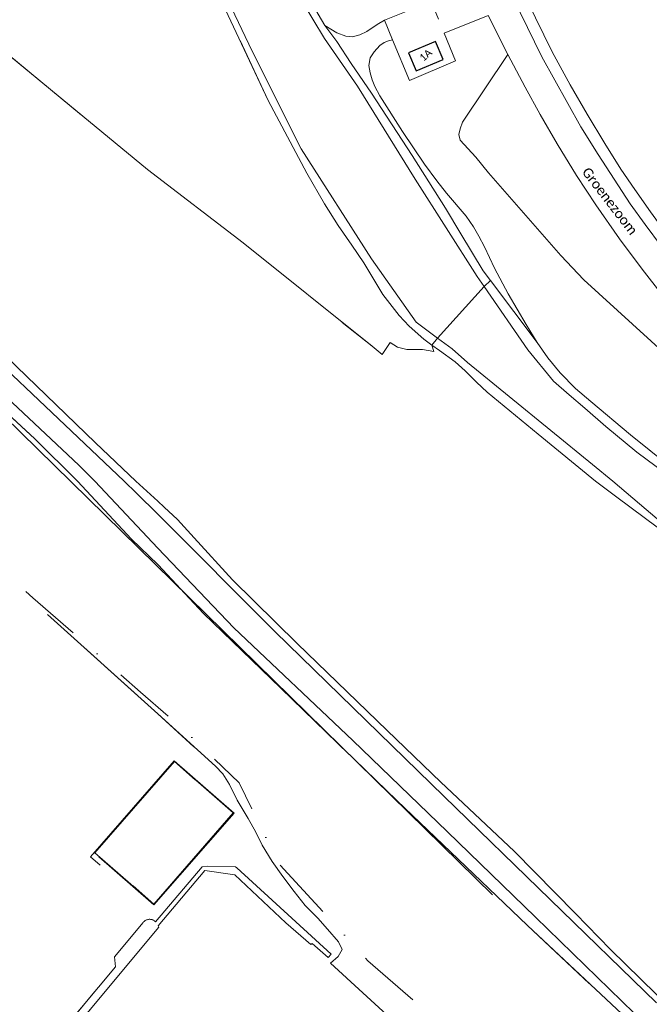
# Model space of a CAD drawing. Header units: metres. Extents: x 113074 to 114313, y 482627 to 483855.
# Tile 65 of 78: x 113972 to 114100, y 482893 to 483094. Entities that reach past the tile are written whole.
import ezdxf
from ezdxf.enums import TextEntityAlignment as Align

# ---------------------------------------------------------------- set-up
doc = ezdxf.new("R2010")
doc.units = ezdxf.units.M
doc.header["$MEASUREMENT"] = 0
doc.linetypes.add('DGN Style 2', pattern=[50.429501, 30.257701, -20.1718])
doc.linetypes.add('DGN Style 4', pattern=[25.651032, 12.817505, -6.408752, 0.016022, -6.408752])
for name, color, linetype, lineweight in [('BGT-Lijnen - BTD Groenvoorziening  bosplantsoen (v)', 94, 'Continuous', 13), ('BGT-Lijnen - BTD Groenvoorziening  gras- en kruidachtigen (v)', 94, 'Continuous', 13), ('BGT-Lijnen - BTD Groenvoorziening (v)', 94, 'Continuous', 13), ('BGT-Lijnen - Huisnummer overig (t)', 252, 'Continuous', 13), ('BGT-Lijnen - ORL Straatnaam (t)', 7, 'Continuous', 13), ('BGT-Lijnen - OTD Gesloten verharding  kunststof (v)', 7, 'Continuous', 13), ('BGT-Lijnen - OTD Onverhard (v)', 7, 'Continuous', 13), ('BGT-Lijnen - OWT Oever_ slootkant (v)', 4, 'Continuous', 13), ('BGT-Lijnen - PND grondvlak pand (v_mv)', 1, 'Continuous', 13), ('BGT-Lijnen - SHD Hek (l)', 211, 'Continuous', 13), ('BGT-Lijnen - WGD Rijbaan - Lokale weg (v)', 7, 'Continuous', 13), ('BGT-Lijnen - WGD Voetpad (v)', 7, 'Continuous', 13), ('BGT-Lijnen - WTD Waterloop  kanaal (v)', 4, 'Continuous', 13), ('BGT-Lijnen - WTD Waterloop  sloot (v)', 4, 'Continuous', 13), ('Riolering - Buiten gebruik', 7, 'Continuous', 13), ('Riolering - Persleiding', 7, 'Continuous', 13)]:
    doc.layers.add(name, color=color, linetype=linetype, lineweight=lineweight)
doc.styles.add('Style-Calibri', font='calibri.ttf')

msp = doc.modelspace()

# ---------------------------------------------------------------- linework, layer by layer
at = {"layer": 'BGT-Lijnen - BTD Groenvoorziening  bosplantsoen (v)', "linetype": 'DGN Style 2', "lineweight": 13, "flags": 128}
for points in [[(114031.54, 483097.19), (114034.07, 483092.89), (114036.47, 483091.43)], [(114046.16, 483094.01), (114055.67, 483097.77), (114057.16, 483094.16)], [(114071.34, 483086.99), (114067.29, 483094.91), (114058.33, 483091.34)], [(114042.59, 483091.7), (114044.69, 483093.11), (114046.16, 483094.01)], [(114036.47, 483091.43), (114038.32, 483090.73), (114039.65, 483090.61)], [(114039.65, 483090.61), (114041.2, 483091.01), (114042.59, 483091.7)], [(114058.33, 483091.34), (114060.67, 483085.7), (114051.29, 483081.72)], [(114047.01, 483089.81), (114046.12, 483089.43), (114045.26, 483088.8)], [(114051.29, 483081.72), (114047.83, 483090.01), (114047.01, 483089.81)], [(114045.26, 483088.8), (114044.08, 483087.53), (114043.3, 483086.28)], [(114061.59, 483071.87), (114062.07, 483073.2), (114071.34, 483086.99)], [(114043.3, 483086.28), (114042.98, 483084.73), (114043.27, 483083.22)], [(114043.27, 483083.22), (114043.66, 483081.81), (114044.23, 483080.46)], [(114044.23, 483080.46), (114045.24, 483078.54), (114049.89, 483071.3)], [(114049.89, 483071.3), (114054.34, 483064.62), (114056.87, 483061.21)], [(114061.61, 483069.51), (114061.35, 483070.65), (114061.59, 483071.87)], [(114067.39, 483062.9), (114064.77, 483066.06), (114061.61, 483069.51)], [(114086.79, 483041.05), (114082.12, 483046), (114067.39, 483062.9)], [(114056.87, 483061.21), (114058.79, 483058.75), (114062.79, 483054.04)], [(114062.79, 483054.04), (114064.31, 483051.87), (114065.41, 483049.97)], [(114065.41, 483049.97), (114066.58, 483047.76), (114068.61, 483043.43)], [(114068.61, 483043.43), (114071.38, 483038.17), (114075.02, 483031.92)], [(113974.98, 483008.67), (113941.5, 483039.54), (113940.11, 483041.61)], [(114103.55, 483025.78), (114086.79, 483041.05)], [(114075.02, 483031.92), (114077.27, 483028.29), (114079.46, 483025.14)], [(114079.46, 483025.14), (114081.98, 483022.09), (114085.1, 483018.89)], [(114085.1, 483018.89), (114088.21, 483016.28), (114096.31, 483009.44)], [(113994.65, 482988.18), (113983.7, 483000), (113974.98, 483008.67)], [(114096.31, 483009.44), (114108.04, 483000), (114123.8, 482985.54)], [(113947.56, 483000), (114000, 482952.55), (114011.76, 482941.92)], [(114000.08, 482982.96), (114000, 482983.05), (113994.65, 482988.18)], [(114025.1, 482957.84), (114009.35, 482973.04), (114000.08, 482982.96)], [(114075.3, 482909.43), (114048.71, 482934.9), (114025.1, 482957.84)], [(114011.76, 482941.92), (114013.29, 482940.37), (114014.6, 482938.19)], [(114014.6, 482938.19), (114016.18, 482935), (114018.41, 482931.27)], [(114018.41, 482931.27), (114019.97, 482928.46), (114021.27, 482925.79)], [(114021.27, 482925.79), (114023.34, 482922.48), (114025.52, 482919.39)], [(114025.52, 482919.39), (114027.79, 482916.33), (114030.05, 482913.54)], [(114030.05, 482913.54), (114032.6, 482910.94), (114034.59, 482908.71)], [(114034.59, 482908.71), (114036.79, 482906.12), (114037.57, 482904.54)], [(114124.28, 482862.69), (114103.1, 482883.37), (114075.3, 482909.43)], [(114037.57, 482904.54), (114036.76, 482903.08), (114035.22, 482901.75)], [(114035.22, 482901.75), (114050.64, 482887.58), (114127.86, 482815.9)]]:
    msp.add_lwpolyline(points, dxfattribs=at)
at = {"layer": 'BGT-Lijnen - BTD Groenvoorziening  gras- en kruidachtigen (v)', "linetype": 'DGN Style 2', "lineweight": 13, "flags": 128}
for points in [[(114074.87, 483099.41), (114075.25, 483097.92), (114080.35, 483087.51)], [(114044.69, 483093.11), (114042.59, 483091.7), (114041.2, 483091.01)], [(114047.83, 483090.01), (114046.16, 483094.01), (114044.69, 483093.11)], [(114038.32, 483090.73), (114036.47, 483091.43), (114034.07, 483092.89)], [(114034.07, 483092.89), (114036.46, 483089.65), (114039.42, 483085.14)], [(114041.2, 483091.01), (114039.65, 483090.61), (114038.32, 483090.73)], [(114045.26, 483088.8), (114046.12, 483089.43), (114047.01, 483089.81)], [(114047.01, 483089.81), (114047.83, 483090.01)], [(114043.3, 483086.28), (114044.08, 483087.53), (114045.26, 483088.8)], [(114071.34, 483086.99), (114062.07, 483073.2), (114061.59, 483071.87)], [(114077.91, 483074.75), (114074.82, 483080.33), (114071.34, 483086.99)], [(114080.35, 483087.51), (114083.99, 483080.82), (114087.49, 483074.8)], [(114039.42, 483085.14), (114043.53, 483079.1), (114051.8, 483066.42)], [(114043.27, 483083.22), (114042.98, 483084.73), (114043.3, 483086.28)], [(114044.23, 483080.46), (114043.66, 483081.81), (114043.27, 483083.22)], [(114049.89, 483071.3), (114045.24, 483078.54), (114044.23, 483080.46)], [(114085.3, 483062.32), (114081.37, 483068.81), (114077.91, 483074.75)], [(114087.49, 483074.8), (114091.05, 483068.87), (114094.34, 483063.61)], [(114056.87, 483061.21), (114054.34, 483064.62), (114049.89, 483071.3)], [(114061.59, 483071.87), (114061.35, 483070.65), (114061.61, 483069.51)], [(114061.61, 483069.51), (114064.77, 483066.06), (114067.39, 483062.9)], [(114051.8, 483066.42), (114058.6, 483055.65), (114061.72, 483050.43)], [(114067.39, 483062.9), (114082.12, 483046), (114086.79, 483041.05)], [(114094.34, 483063.61), (114097.17, 483059.46), (114100.35, 483054.92)], [(114062.79, 483054.04), (114058.79, 483058.75), (114056.87, 483061.21)], [(114094.07, 483049.43), (114089.21, 483056.36), (114085.3, 483062.32)], [(114065.41, 483049.97), (114064.31, 483051.87), (114062.79, 483054.04)], [(114061.72, 483050.43), (114066.27, 483042.92), (114067.76, 483040.94)], [(114068.61, 483043.43), (114066.58, 483047.76), (114065.41, 483049.97)], [(114102.76, 483038.01), (114098.67, 483043.2), (114094.07, 483049.43)], [(114075.02, 483031.92), (114071.38, 483038.17), (114068.61, 483043.43)], [(114067.76, 483040.94), (114077.27, 483028.29), (114075.02, 483031.92)], [(114086.79, 483041.05), (114103.55, 483025.78), (114107.55, 483023.03)], [(114000, 482952.55), (113947.56, 483000), (113941.44, 483005.54)], [(114013.29, 482940.37), (114011.76, 482941.92), (114000, 482952.55)], [(113987.22, 482924.27), (114003.4, 482942.84), (114015.4, 482932.37)], [(114016.18, 482935), (114014.6, 482938.19), (114013.29, 482940.37)], [(114019.97, 482928.46), (114018.41, 482931.27), (114016.18, 482935)], [(114015.4, 482932.37), (113999.24, 482913.81), (113987.22, 482924.27)], [(114023.34, 482922.48), (114021.27, 482925.79), (114019.97, 482928.46)], [(114027.79, 482916.33), (114025.52, 482919.39), (114023.34, 482922.48)], [(113999.57, 482910.16), (114009.09, 482921.41), (114010.19, 482921.51)], [(114015.72, 482919.75), (114009.58, 482920.61), (114000.1, 482909.35)], [(114010.19, 482921.51), (114015.84, 482921.37), (114016.11, 482921.19)], [(114016.11, 482921.19), (114035.3, 482903.56), (114034.72, 482902.93)], [(114031.21, 482905.55), (114026.1, 482909.95), (114015.72, 482919.75)], [(114032.6, 482910.94), (114030.05, 482913.54), (114027.79, 482916.33)], [(113997.05, 482910.05), (113997.14, 482910.16), (113997.24, 482910.26)], [(113997.24, 482910.26), (113997.35, 482910.35), (113997.47, 482910.43)], [(113997.47, 482910.43), (113997.6, 482910.5), (113997.73, 482910.57)], [(113997.73, 482910.57), (113997.86, 482910.61), (113998, 482910.65)], [(113998, 482910.65), (113998.14, 482910.68), (113998.28, 482910.69)], [(113998.28, 482910.69), (113998.43, 482910.69), (113998.57, 482910.68)], [(113998.57, 482910.68), (113998.71, 482910.65), (113998.85, 482910.62)], [(113998.85, 482910.62), (113998.98, 482910.57), (113999.11, 482910.51)], [(113999.11, 482910.51), (113999.24, 482910.43), (113999.36, 482910.35)], [(113999.36, 482910.35), (113999.47, 482910.26), (113999.57, 482910.16)], [(114036.79, 482906.12), (114034.59, 482908.71), (114032.6, 482910.94)], [(114000.1, 482909.35), (114000.25, 482909.08), (113987.25, 482893.5)], [(113991.39, 482901.01), (113991.2, 482903.04), (113997.05, 482910.05)], [(114034.72, 482902.93), (114031.43, 482905.78), (114031.21, 482905.55)], [(114036.76, 482903.08), (114037.57, 482904.54), (114036.79, 482906.12)], [(114050.64, 482887.58), (114035.22, 482901.75), (114036.76, 482903.08)], [(113966.25, 482894.75), (113977.57, 482884.41), (113991.39, 482901.01)], [(113987.25, 482893.5), (113974.07, 482877.6), (113961.18, 482862.33)]]:
    msp.add_lwpolyline(points, dxfattribs=at)
at = {"layer": 'BGT-Lijnen - BTD Groenvoorziening (v)', "linetype": 'DGN Style 2', "lineweight": 13, "flags": 128}
for points in [[(114030.35, 483062.78), (114022.51, 483077.64), (114008.9, 483106.54)], [(113961.11, 483093.83), (113962.23, 483093), (113997.96, 483063.56)], [(113997.96, 483063.56), (114017.38, 483048.6), (114043.69, 483027.5)], [(114036.77, 483052.12), (114033.97, 483056.58), (114030.35, 483062.78)], [(114041.97, 483044.51), (114039.51, 483048.15), (114036.77, 483052.12)], [(114049.15, 483033.79), (114045.86, 483038.09), (114041.97, 483044.51)], [(114054.23, 483028.96), (114051.23, 483031.62), (114049.15, 483033.79)], [(114056.27, 483026.46), (114055.85, 483027.76), (114054.23, 483028.96)], [(114043.69, 483027.5), (114045.73, 483025.86), (114047.35, 483028.28)], [(114047.35, 483028.28), (114048.83, 483027.35), (114050.73, 483026.86)], [(114050.73, 483026.86), (114053.95, 483026.83), (114056.27, 483026.46)]]:
    msp.add_lwpolyline(points, dxfattribs=at)
at = {"layer": 'BGT-Lijnen - OTD Gesloten verharding  kunststof (v)', "linetype": 'Continuous', "lineweight": 13, "flags": 128}
for points in [[(114015.4, 482932.37), (114003.4, 482942.84), (113987.22, 482924.27)], [(113987.22, 482924.27), (113999.24, 482913.81), (114015.4, 482932.37)]]:
    msp.add_lwpolyline(points, dxfattribs=at)
at = {"layer": 'BGT-Lijnen - OTD Onverhard (v)', "linetype": 'Continuous', "lineweight": 13, "flags": 128}
for points in [[(114017.38, 483048.6), (113997.96, 483063.56), (113962.23, 483093)], [(114045.73, 483025.86), (114043.69, 483027.5), (114017.38, 483048.6)], [(113967.17, 483027.26), (113987.32, 483007.81), (113995.58, 483000)], [(114048.83, 483027.35), (114047.35, 483028.28), (114045.73, 483025.86)], [(114053.95, 483026.83), (114050.73, 483026.86), (114048.83, 483027.35)], [(114055.85, 483027.76), (114056.27, 483026.46), (114053.95, 483026.83)], [(114060.57, 483024.34), (114057.4, 483026.62), (114055.85, 483027.76)], [(114064.95, 483020.16), (114062.6, 483022.49), (114060.57, 483024.34)], [(114077.5, 483009.58), (114067.08, 483018.15), (114064.95, 483020.16)], [(114093.49, 482996.77), (114089.14, 483000), (114077.5, 483009.58)], [(113995.58, 483000), (114000, 482995.92), (114001.32, 482994.7)], [(114132.66, 482965.46), (114104.63, 482988.48), (114093.49, 482996.77)], [(114001.32, 482994.7), (114004.06, 482992.17), (114007.41, 482988.49)], [(114007.41, 482988.49), (114015.23, 482979.93), (114028.38, 482966.91)], [(114028.38, 482966.91), (114046.74, 482949.19), (114057.69, 482938.63)], [(114057.69, 482938.63), (114072.58, 482924.59), (114085.07, 482911.85)], [(114085.07, 482911.85), (114092.24, 482904.53), (114113.87, 482883.31)]]:
    msp.add_lwpolyline(points, dxfattribs=at)
at = {"layer": 'BGT-Lijnen - OWT Oever_ slootkant (v)', "linetype": 'Continuous', "lineweight": 13, "flags": 128}
for points in [[(114000, 483126.74), (114008.9, 483106.54), (114022.51, 483077.64)], [(114029.21, 483067.78), (114019.22, 483087.7), (114005.94, 483115.68)], [(114036.46, 483089.65), (114034.07, 483092.89), (114031.54, 483097.19)], [(114031.57, 483094.22), (114033.95, 483090.22), (114040.68, 483080.53)], [(114043.53, 483079.1), (114039.42, 483085.14), (114036.46, 483089.65)], [(114040.68, 483080.53), (114052.46, 483061.55), (114065.07, 483041.75)], [(114058.6, 483055.65), (114051.8, 483066.42), (114043.53, 483079.1)], [(114022.51, 483077.64), (114030.35, 483062.78), (114033.97, 483056.58)], [(114052.61, 483032.41), (114043.51, 483045.31), (114029.21, 483067.78)], [(114033.97, 483056.58), (114036.77, 483052.12), (114039.51, 483048.15)], [(114066.27, 483042.92), (114061.72, 483050.43), (114058.6, 483055.65)], [(114039.51, 483048.15), (114041.97, 483044.51), (114045.86, 483038.09)], [(114066.49, 483039.68), (114067.76, 483040.94), (114066.27, 483042.92)], [(113987.2, 483000), (113983.94, 483003.25), (113942.06, 483042.63)], [(114065.07, 483041.75), (114066.49, 483039.68)], [(114067.76, 483040.94), (114066.49, 483039.68), (114075.36, 483026.79)], [(114077.27, 483028.29), (114067.76, 483040.94)], [(113941.5, 483039.54), (113974.98, 483008.67), (113983.7, 483000)], [(113951.65, 483039.43), (113993.16, 483000), (113995.66, 482997.54)], [(114045.86, 483038.09), (114049.15, 483033.79), (114051.23, 483031.62)], [(114051.23, 483031.62), (114054.23, 483028.96), (114055.85, 483027.76)], [(114055.85, 483027.76), (114056.98, 483029.19), (114052.61, 483032.41)], [(114056.98, 483029.19), (114055.85, 483027.76), (114057.4, 483026.62)], [(114059.94, 483027.01), (114056.98, 483029.19)], [(113995.58, 483000), (113987.32, 483007.81), (113967.17, 483027.26)], [(114071.58, 483017.29), (114063.11, 483024.19), (114059.94, 483027.01)], [(114075.36, 483026.79), (114080.62, 483020.43), (114083.81, 483017.64)], [(114081.98, 483022.09), (114079.46, 483025.14), (114077.27, 483028.29)], [(114057.4, 483026.62), (114060.57, 483024.34), (114062.6, 483022.49)], [(114062.6, 483022.49), (114064.95, 483020.16), (114067.08, 483018.15)], [(114088.21, 483016.28), (114085.1, 483018.89), (114081.98, 483022.09)], [(114067.08, 483018.15), (114077.5, 483009.58), (114089.14, 483000)], [(114092.68, 483000), (114088.52, 483003.39), (114071.58, 483017.29)], [(114083.81, 483017.64), (114087.01, 483014.89), (114091.28, 483011.14)], [(114108.04, 483000), (114096.31, 483009.44), (114088.21, 483016.28)], [(114091.28, 483011.14), (114097.57, 483005.93), (114103.36, 483001.64)], [(113983.7, 483000), (113994.65, 482988.18), (114000, 482983.05)], [(114015.52, 482970.08), (114000, 482986.34), (113987.2, 483000)], [(114001.32, 482994.7), (114000, 482995.92), (113995.58, 483000)], [(114089.14, 483000), (114093.49, 482996.77), (114104.63, 482988.48)], [(114131.97, 482967.61), (114107.16, 482987.73), (114092.68, 483000)], [(113995.66, 482997.54), (114000, 482993.27), (114023.9, 482969.3)], [(114007.41, 482988.49), (114004.06, 482992.17), (114001.32, 482994.7)], [(114028.38, 482966.91), (114015.23, 482979.93), (114007.41, 482988.49)], [(114000, 482983.05), (114000.08, 482982.96), (114009.35, 482973.04)], [(114009.35, 482973.04), (114025.1, 482957.84), (114048.71, 482934.9)], [(114058.93, 482928.62), (114039.73, 482947.14), (114015.52, 482970.08)], [(114023.9, 482969.3), (114058.3, 482935.78), (114101.61, 482893.66)], [(114057.69, 482938.63), (114046.74, 482949.19), (114028.38, 482966.91)], [(114085.07, 482911.85), (114072.58, 482924.59), (114057.69, 482938.63)], [(114048.71, 482934.9), (114075.3, 482909.43), (114103.1, 482883.37)], [(114097.02, 482891.58), (114076.91, 482911.16), (114058.93, 482928.62)], [(114113.87, 482883.31), (114092.24, 482904.53), (114085.07, 482911.85)]]:
    msp.add_lwpolyline(points, dxfattribs=at)
at = {"layer": 'BGT-Lijnen - PND grondvlak pand (v_mv)', "linetype": 'Continuous', "lineweight": 25, "flags": 128}
for points in [[(114058.11, 483085.99), (114056.56, 483089.64), (114051.07, 483087.3)], [(114051.07, 483087.3), (114052.63, 483083.65), (114058.11, 483085.99)]]:
    msp.add_lwpolyline(points, dxfattribs=at)
at = {"layer": 'BGT-Lijnen - SHD Hek (l)', "linetype": 'Continuous', "lineweight": 13, "flags": 128}
for points in [[(114015.55, 482932.36), (114003.37, 482943.02), (113986.34, 482923.46), (113988.32, 482921.71)], [(113999.24, 482913.64), (114015.55, 482932.36)], [(113988.03, 482923.44), (113999.24, 482913.64)]]:
    msp.add_lwpolyline(points, dxfattribs=at)
at = {"layer": 'BGT-Lijnen - WGD Rijbaan - Lokale weg (v)', "linetype": 'Continuous', "lineweight": 13, "flags": 128}
for points in [[(114067.29, 483094.91), (114071.34, 483086.99), (114074.82, 483080.33)], [(114086.15, 483072.26), (114078.21, 483086.5), (114073.81, 483095.54)], [(114074.82, 483080.33), (114077.91, 483074.75), (114081.37, 483068.81)], [(114089.71, 483066.59), (114086.15, 483072.26)], [(114081.37, 483068.81), (114085.3, 483062.32), (114089.21, 483056.36)], [(114099.28, 483052.31), (114096.24, 483056.55), (114089.71, 483066.59)], [(114089.21, 483056.36), (114094.07, 483049.43), (114098.67, 483043.2)], [(114106.13, 483043.36), (114102.6, 483047.86), (114099.28, 483052.31)], [(114098.67, 483043.2), (114102.76, 483038.01), (114106.88, 483033.2)]]:
    msp.add_lwpolyline(points, dxfattribs=at)
at = {"layer": 'BGT-Lijnen - WGD Voetpad (v)', "linetype": 'Continuous', "lineweight": 13, "flags": 128}
for points in [[(114072.99, 483097.65), (114073.81, 483095.54), (114078.21, 483086.5)], [(114083.99, 483080.82), (114080.35, 483087.51), (114075.25, 483097.92)], [(114078.21, 483086.5), (114086.15, 483072.26), (114089.71, 483066.59)], [(114091.05, 483068.87), (114087.49, 483074.8), (114083.99, 483080.82)], [(114097.17, 483059.46), (114094.34, 483063.61), (114091.05, 483068.87)], [(114089.71, 483066.59), (114096.24, 483056.55), (114099.28, 483052.31)], [(114103.43, 483050.72), (114100.35, 483054.92), (114097.17, 483059.46)], [(114099.28, 483052.31), (114102.6, 483047.86), (114106.13, 483043.36)], [(114009.09, 482921.41), (113999.57, 482910.16), (113999.47, 482910.26)], [(114000.25, 482909.08), (114000.1, 482909.35), (114009.58, 482920.61)], [(114015.84, 482921.37), (114010.19, 482921.51), (114009.09, 482921.41)], [(114009.58, 482920.61), (114015.72, 482919.75), (114026.1, 482909.95)], [(114035.3, 482903.56), (114016.11, 482921.19), (114015.84, 482921.37)], [(113997.35, 482910.35), (113997.24, 482910.26), (113997.14, 482910.16)], [(113997.6, 482910.5), (113997.47, 482910.43), (113997.35, 482910.35)], [(113997.86, 482910.61), (113997.73, 482910.57), (113997.6, 482910.5)], [(113998.14, 482910.68), (113998, 482910.65), (113997.86, 482910.61)], [(113998.43, 482910.69), (113998.28, 482910.69), (113998.14, 482910.68)], [(113998.71, 482910.65), (113998.57, 482910.68), (113998.43, 482910.69)], [(113998.98, 482910.57), (113998.85, 482910.62), (113998.71, 482910.65)], [(113999.24, 482910.43), (113999.11, 482910.51), (113998.98, 482910.57)], [(113999.47, 482910.26), (113999.36, 482910.35), (113999.24, 482910.43)], [(113974.07, 482877.6), (113987.25, 482893.5), (114000.25, 482909.08)], [(113997.14, 482910.16), (113997.05, 482910.05), (113991.2, 482903.04)], [(114026.1, 482909.95), (114031.21, 482905.55), (114031.43, 482905.78)], [(114031.43, 482905.78), (114034.72, 482902.93), (114035.3, 482903.56)], [(113991.2, 482903.04), (113991.39, 482901.01), (113977.57, 482884.41)]]:
    msp.add_lwpolyline(points, dxfattribs=at)
at = {"layer": 'BGT-Lijnen - WTD Waterloop  kanaal (v)', "linetype": 'Continuous', "lineweight": 13, "flags": 128}
for points in [[(114005.94, 483115.68), (114019.22, 483087.7), (114029.21, 483067.78)], [(114033.95, 483090.22), (114031.57, 483094.22), (114026.37, 483102.99)], [(114052.46, 483061.55), (114040.68, 483080.53), (114033.95, 483090.22)], [(114029.21, 483067.78), (114043.51, 483045.31), (114052.61, 483032.41)], [(114066.49, 483039.68), (114065.07, 483041.75), (114052.46, 483061.55)], [(114052.61, 483032.41), (114056.98, 483029.19), (114066.49, 483039.68)], [(114066.49, 483039.68), (114056.98, 483029.19), (114059.94, 483027.01)], [(114080.62, 483020.43), (114075.36, 483026.79), (114066.49, 483039.68)], [(114059.94, 483027.01), (114063.11, 483024.19), (114071.58, 483017.29)], [(114087.01, 483014.89), (114083.81, 483017.64), (114080.62, 483020.43)], [(114071.58, 483017.29), (114088.52, 483003.39), (114092.68, 483000)], [(114097.57, 483005.93), (114091.28, 483011.14), (114087.01, 483014.89)], [(114105.33, 483000), (114103.36, 483001.64), (114097.57, 483005.93)], [(114092.68, 483000), (114107.16, 482987.73), (114131.97, 482967.61)]]:
    msp.add_lwpolyline(points, dxfattribs=at)
at = {"layer": 'BGT-Lijnen - WTD Waterloop  sloot (v)', "linetype": 'Continuous', "lineweight": 13, "flags": 128}
for points in [[(113942.06, 483042.63), (113983.94, 483003.25), (113987.2, 483000)], [(113995.66, 482997.54), (113993.16, 483000), (113951.65, 483039.43)], [(113987.2, 483000), (114000, 482986.34), (114015.52, 482970.08)], [(114023.9, 482969.3), (114000, 482993.27), (113995.66, 482997.54)], [(114015.52, 482970.08), (114039.73, 482947.14), (114058.93, 482928.62)], [(114101.61, 482893.66), (114058.3, 482935.78), (114023.9, 482969.3)], [(114058.93, 482928.62), (114076.91, 482911.16), (114097.02, 482891.58)]]:
    msp.add_lwpolyline(points, dxfattribs=at)
at = {"layer": 'Riolering - Buiten gebruik', "color": 7, "linetype": 'Continuous', "lineweight": 13, "flags": 128}
msp.add_lwpolyline([(114068.19, 482915.65), (113934.33, 483046.94), (113932.57, 483048.66), (113932.03, 483049.29), (113931.6, 483050.01), (113931.29, 483050.78), (113931.12, 483051.6), (113931.08, 483052.43), (113931.23, 483056.19), (113931.19, 483057.03), (113931.01, 483057.85), (113930.7, 483058.63), (113930.26, 483059.35), (113929.71, 483059.98), (113912.93, 483076.22), (113912.03, 483076.91), (113911, 483077.38), (113909.89, 483077.6), (113908.75, 483077.58), (113907.66, 483077.29), (113906.65, 483076.77), (113885.11, 483062.45)], dxfattribs=at)
at = {"layer": 'Riolering - Persleiding', "color": 1, "linetype": 'DGN Style 4', "lineweight": 13, "flags": 128}
msp.add_lwpolyline([(114051.96, 482894.28), (114042.82, 482902.24), (114024.56, 482922.13), (114016.6, 482938.5), (114005.56, 482949.08), (113996.51, 482957.02), (113974.58, 482976.26), (113952.38, 482996.01), (113938.97, 483007.29), (113934.43, 483010.69), (113929.53, 483014.85), (113927.78, 483016.66), (113926.17, 483017.62), (113924.74, 483018.31), (113924.09, 483018.4), (113921.87, 483017.46), (113918.99, 483015.98), (113917, 483015.2), (113915.55, 483014.71), (113912.96, 483014.71), (113906.04, 483016.74), (113904.23, 483017.25), (113901.82, 483017.67), (113899.11, 483014.72), (113894.3, 483009.26), (113894.45, 483009.14)], dxfattribs=at)

# ---------------------------------------------------------------- texts
at = {"layer": 'BGT-Lijnen - Huisnummer overig (t)', "linetype": 'Continuous', "lineweight": 13, "style": 'Style-Calibri'}
msp.add_text('1A', height=1.5, rotation=41.85, dxfattribs=at).set_placement((114054.56, 483086.86), align=Align.MIDDLE_CENTER)
at = {"layer": 'BGT-Lijnen - ORL Straatnaam (t)', "color": 7, "linetype": 'Continuous', "lineweight": 13, "style": 'Style-Calibri'}
msp.add_text('Groenezoom', height=2, rotation=307.6603, dxfattribs=at).set_placement((114092.1, 483057.11), align=Align.MIDDLE_CENTER)

doc.saveas('drawing.dxf')
